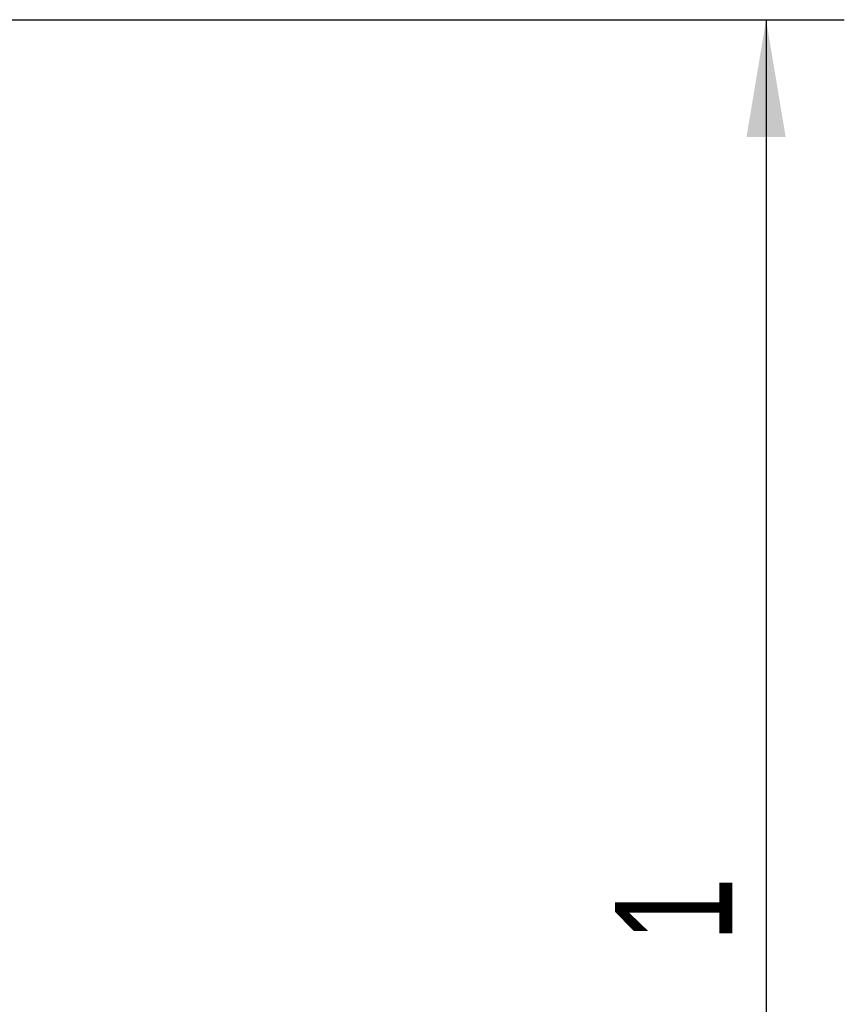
# Model space of a CAD drawing. Header units: millimetres. Extents: x 0 to 420, y 0 to 297.
# Tile 26 of 43: x 213 to 234, y 216 to 241. Entities that reach past the tile are written whole.
import ezdxf

# ---------------------------------------------------------------- set-up
doc = ezdxf.new("R2010")
doc.units = ezdxf.units.MM
doc.layers.add('CARTIGLIO', color=140, linetype='Continuous')
doc.styles.add('SLDTEXTSTYLE3', font='TXT', dxfattribs={"width": 0.75})
doc.dimstyles.new('SLDDIMSTYLE0', dxfattribs={"dimtxt": 3, "dimasz": 3, "dimexe": 0, "dimexo": 0.0625, "dimgap": 0.75, "dimtad": 1, "dimdec": 0, "dimlfac": 20, "dimrnd": 1e-09, "dimzin": 12, "dimdsep": 46, "dimtxsty": 'SLDTEXTSTYLE3', "dimsah": 1, "dimcen": 0.09, "dimadec": 0, "dimazin": 3, "dimtfac": 1, "dimtdec": 3, "dimtofl": 0, "dimtmove": 0, "dimatfit": 3, "dimfxl": 0, "dimfrac": 2, "dimtolj": 1, "dimtzin": 12, "dimarcsym": 0})

# ---------------------------------------------------------------- blocks, each defined once
blk = doc.blocks.new('_D')
at = {"layer": 'CARTIGLIO'}
for p, q in [((208.089, 241.483), (233.953, 241.483)), ((231.953, 241.483), (231.953, 196.478)), ((208.771, 196.478), (233.953, 196.478))]:
    blk.add_line(p, q, dxfattribs=at)
for points in [[(231.953, 241.483), (231.453, 238.483), (232.453, 238.483)], [(231.953, 196.478), (232.453, 199.478), (231.453, 199.478)]]:
    blk.add_solid(points, dxfattribs=at)
at = {"layer": 'CARTIGLIO', "insert": (228.086, 217.872), "char_height": 3, "attachment_point": 1, "rotation": 90, "style": 'SLDTEXTSTYLE3'}
blk.add_mtext('1', dxfattribs=at)

msp = doc.modelspace()

# ---------------------------------------------------------------- dimensions: what is measured, and where the dimension line sits
at = {"layer": 'CARTIGLIO'}
dim = msp.add_linear_dim(base=(231.95301, 196.47751), p1=(206.08943, 241.48329), p2=(206.7711, 196.47751), angle=90, dimstyle='SLDDIMSTYLE0', dxfattribs=at)
dim.commit()
dim.dimension.update_dxf_attribs({"geometry": '_D', "text_midpoint": (231.95301, 218.9804), "dimtype": 160})

doc.saveas('drawing.dxf')
